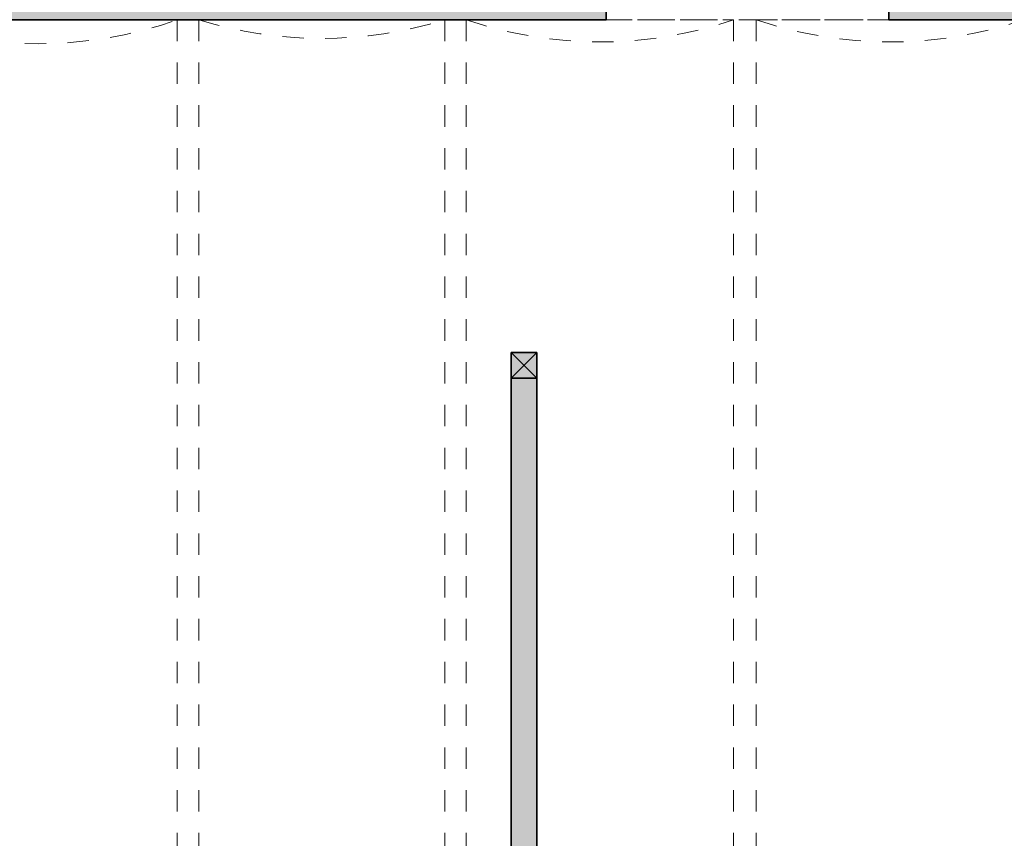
# Model space of a CAD drawing. Header units: metres. Extents: x -0.3 to 46.9, y -0.4 to 27.9.
# Tile 20 of 26: x 31.9 to 36.5, y 3.8 to 7.6. Entities that reach past the tile are written whole.
import ezdxf

# ---------------------------------------------------------------- set-up
doc = ezdxf.new("R2010")
doc.units = ezdxf.units.M
doc.linetypes.add('AV - Cerch_ 1 tecka 4mm', pattern=[0.006, 0.004, -0.001, 0, -0.001])
doc.layers.add('AV-SRAFY', color=7, linetype='Continuous', lineweight=35)
doc.layers.add('AV-STAVBA', color=7, linetype='Continuous', lineweight=18)

# ---------------------------------------------------------------- blocks, each defined once
blk = doc.blocks.new('SCO_Koncepční obdelníkový sloup - 120_120-917259-1NP')
at = {"layer": 'AV-STAVBA', "true_color": 0xcccccc}
blk.add_hatch(color=254, dxfattribs=at).paths.add_polyline_path([(0.06, -0.06), (0.06, 0.06), (-0.06, 0.06), (-0.06, -0.06)])
at = {"layer": 'AV-STAVBA', "color": 254, "true_color": 0xcccccc}
for p, q in [((0.06, 0.06), (-0.06, -0.06)), ((-0.06, 0.06), (0.06, -0.06))]:
    blk.add_line(p, q, dxfattribs=at)
at = {"layer": 'AV-STAVBA', "color": 254, "lineweight": 35, "true_color": 0xcccccc}
for p, q in [((0.06, 0.06), (-0.06, 0.06)), ((-0.06, 0.06), (-0.06, -0.06)), ((0.06, -0.06), (0.06, 0.06)), ((-0.06, -0.06), (0.06, -0.06))]:
    blk.add_line(p, q, dxfattribs=at)
blk = doc.blocks.new('GM_Otvor_obdélníkový - 1320x2390-954507-1NP')
at = {"layer": 'AV-STAVBA', "color": 254, "linetype": 'AV - Cerch_ 1 tecka 4mm', "lineweight": 13, "true_color": 0xcccccc}
for p, q in [((-0.66, 0.475), (0.66, 0.475)), ((-0.66, -0.475), (0.66, -0.475)), ((-0.66, -0.475), (0.66, -0.475))]:
    blk.add_line(p, q, dxfattribs=at)
blk = doc.blocks.new('GM_Void_valená klenba - GM_Void_valená klenba-1557064-1NP')
at = {"layer": 'AV-STAVBA', "color": 254, "linetype": 'AV - Cerch_ 1 tecka 4mm', "lineweight": 13, "true_color": 0xcccccc}
for p, q in [((-0.65, 3.115), (-0.65, -3.115)), ((-0.65, 3.115), (0.65, 3.115)), ((0.65, 3.115), (0.65, -3.115)), ((-0.65, -3.115), (0.65, -3.115))]:
    blk.add_line(p, q, dxfattribs=at)
for centre, start, end in [((0, 4.9323), 250.3187, 289.6813), ((0, -4.9323), 70.3187, 109.6813)]:
    blk.add_arc(centre, 1.93, start, end, dxfattribs=at)
blk = doc.blocks.new('GM_Void_valená klenba - GM_Void_valená klenba-1557063-1NP')
at = {"layer": 'AV-STAVBA', "color": 254, "linetype": 'AV - Cerch_ 1 tecka 4mm', "lineweight": 13, "true_color": 0xcccccc}
for p, q in [((-0.575, 3.115), (-0.575, -3.115)), ((-0.575, 3.115), (0.575, 3.115)), ((0.575, 3.115), (0.575, -3.115)), ((-0.575, -3.115), (0.575, -3.115))]:
    blk.add_line(p, q, dxfattribs=at)
for centre, start, end in [((0, 4.9574), 252.6668, 287.3332), ((0, -4.9574), 72.6668, 107.3332)]:
    blk.add_arc(centre, 1.93, start, end, dxfattribs=at)
blk = doc.blocks.new('GM_Void_valená klenba - GM_Void_valená klenba-1557062-1NP')
at = {"layer": 'AV-STAVBA', "color": 254, "linetype": 'AV - Cerch_ 1 tecka 4mm', "lineweight": 13, "true_color": 0xcccccc}
for p, q in [((-0.625, 3.115), (-0.625, -3.115)), ((-0.625, 3.115), (0.625, 3.115)), ((0.625, 3.115), (0.625, -3.115)), ((-0.625, -3.115), (0.625, -3.115))]:
    blk.add_line(p, q, dxfattribs=at)
for centre, start, end in [((0, 4.941), 251.105, 288.895), ((0, -4.941), 71.105, 108.895)]:
    blk.add_arc(centre, 1.93, start, end, dxfattribs=at)
blk = doc.blocks.new('D0089 - 1514 - OÚPSŘ_Benešova_rvt-1-1NP')
at = {"layer": 'AV-SRAFY', "lineweight": 18, "true_color": 0xcccccc}
h = blk.add_hatch(color=254, dxfattribs=at)
h.paths.add_polyline_path([(34.6148, 7.5782), (34.6148, 8.5282), (30.6798, 8.5282), (30.6798, 7.6782), (30.8298, 7.5782), (31.6108, 7.5782)])
h.paths.add_polyline_path([(25.6948, 7.5782), (28.8098, 7.5782), (28.9598, 7.6782), (28.9598, 8.5282), (22.4048, 8.5282), (22.4048, 7.5782), (25.574, 7.5782)])
h.paths.add_polyline_path([(35.9348, 7.5782), (36.9798, 7.5782), (36.9798, 8.5282), (35.9348, 8.5282), (35.9348, 8.3443)])
h.paths.add_polyline_path([(38.8598, 7.5782), (39.1448, 7.5782), (39.1448, 8.5282), (38.8598, 8.5282), (38.8598, 8.3443)])
blk.add_hatch(color=254, dxfattribs=at).paths.add_polyline_path([(34.1698, 0.9482), (34.2898, 0.9482), (34.2898, 5.9032), (34.1698, 5.9032), (34.1698, 1.1237)])
at = {"layer": 'AV-STAVBA', "color": 254, "lineweight": 35, "true_color": 0xcccccc}
for p, q in [((34.6148, 7.5782), (34.6148, 8.5282)), ((35.9348, 8.5282), (35.9348, 7.5782)), ((30.8298, 7.5782), (34.6148, 7.5782)), ((35.9348, 7.5782), (36.9798, 7.5782)), ((34.1698, 5.9032), (34.1698, 0.9482)), ((34.2898, 0.9482), (34.2898, 5.9032))]:
    blk.add_line(p, q, dxfattribs=at)
at = {"layer": 'AV-STAVBA', "color": 254, "lineweight": 18, "true_color": 0xcccccc, "rotation": 180}
blk.add_blockref('GM_Otvor_obdélníkový - 1320x2390-954507-1NP', (35.2748, 8.0532), dxfattribs=at)
at = {"layer": 'AV-STAVBA', "color": 254, "lineweight": 18, "true_color": 0xcccccc}
for name, p in [('GM_Void_valená klenba - GM_Void_valená klenba-1557064-1NP', (31.9598, 4.4632)), ('GM_Void_valená klenba - GM_Void_valená klenba-1557063-1NP', (33.2848, 4.4632)), ('GM_Void_valená klenba - GM_Void_valená klenba-1557062-1NP', (34.5848, 4.4632)), ('GM_Void_valená klenba - GM_Void_valená klenba-1557062-1NP', (35.9398, 4.4632)), ('SCO_Koncepční obdelníkový sloup - 120_120-917259-1NP', (34.2298, 5.9632))]:
    blk.add_blockref(name, p, dxfattribs=at)

msp = doc.modelspace()

# ---------------------------------------------------------------- block references
at = {"lineweight": 5}
msp.add_blockref('D0089 - 1514 - OÚPSŘ_Benešova_rvt-1-1NP', (0, 0), dxfattribs=at)

doc.saveas('drawing.dxf')
